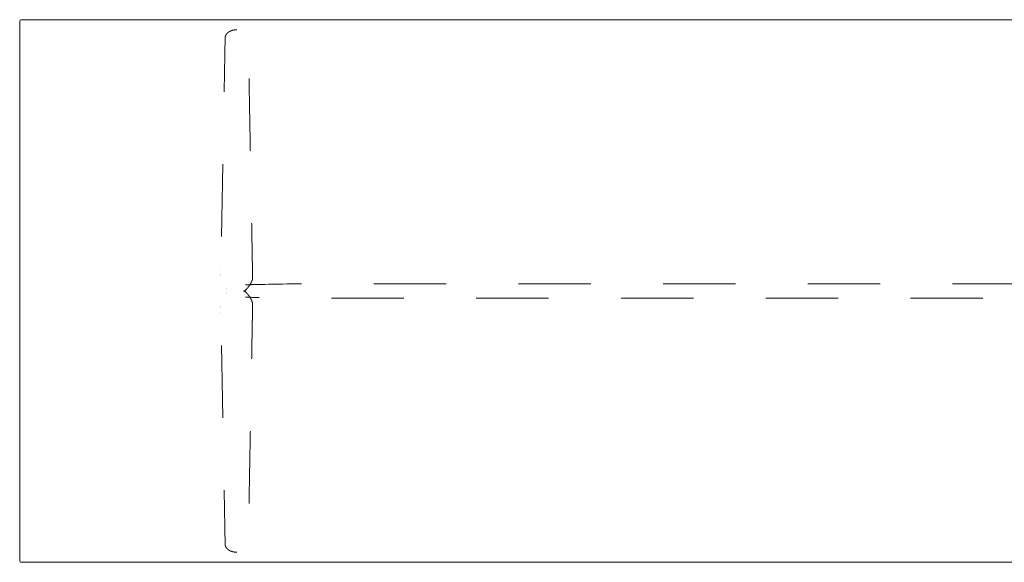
# Model space of a CAD drawing. Header units: metres. Extents: x -2 to 4.3, y -5.49 to 0.4.
# Tile 22 of 57: x -2 to -0.64, y -1.62 to -0.88. Entities that reach past the tile are written whole.
import ezdxf

# ---------------------------------------------------------------- set-up
doc = ezdxf.new("R2010")
doc.units = ezdxf.units.M
doc.header["$MEASUREMENT"] = 0
doc.linetypes.add('Dash Style-1', pattern=[0.10582, 0.0529, -0.05292])
doc.layers.add('72_VITRA_HRESID_D2_TB_FOOT_UNDER', color=8, linetype='Dash Style-1', lineweight=5)
doc.layers.add('72_VITRA_HRESID_D2_TB_TABLE_TOP', color=7, linetype='Continuous', lineweight=5)
doc.layers.add('72_VITRA_INSERT', color=7, linetype='Continuous')

# ---------------------------------------------------------------- blocks, each defined once
blk = doc.blocks.new('72_VITRA_HRESID_D2_BELLEVILLE_TABLE_BISTRO_3000_X_750_FOOT_UNDER')
at = {"layer": '72_VITRA_HRESID_D2_TB_FOOT_UNDER'}
for points, weights, knots in [([(-1.2, 0.361), (-1.1996, 0.361), (-1.1992, 0.361), (-1.1987, 0.361), (-1.1984, 0.3609), (-1.1981, 0.3609), (-1.1978, 0.3609), (-1.1975, 0.3609), (-1.1972, 0.3608), (-1.1969, 0.3608), (-1.1967, 0.3608), (-1.1964, 0.3607), (-1.1962, 0.3607), (-1.196, 0.3606), (-1.1956, 0.3606), (-1.1953, 0.3605), (-1.195, 0.3604), (-1.1946, 0.3604), (-1.1944, 0.3603), (-1.1942, 0.3603), (-1.1939, 0.3602), (-1.1937, 0.3601), (-1.1934, 0.36), (-1.1932, 0.3599), (-1.193, 0.3599), (-1.1928, 0.3598), (-1.1926, 0.3597), (-1.1924, 0.3597), (-1.1922, 0.3596), (-1.192, 0.3595), (-1.1918, 0.3594), (-1.1916, 0.3594), (-1.1913, 0.3592), (-1.1911, 0.3591), (-1.1908, 0.359), (-1.1905, 0.3589), (-1.1904, 0.3588), (-1.1902, 0.3587), (-1.19, 0.3586), (-1.1898, 0.3585), (-1.1897, 0.3584), (-1.1895, 0.3583), (-1.1893, 0.3582), (-1.1891, 0.3581), (-1.189, 0.358), (-1.1888, 0.3578), (-1.1886, 0.3577), (-1.1885, 0.3576), (-1.1883, 0.3575), (-1.1882, 0.3574), (-1.188, 0.3573), (-1.1878, 0.3571), (-1.1876, 0.357), (-1.1875, 0.3568), (-1.1873, 0.3567), (-1.1871, 0.3565), (-1.187, 0.3564), (-1.1868, 0.3562), (-1.1867, 0.3561), (-1.1865, 0.3559), (-1.1864, 0.3558), (-1.1862, 0.3556), (-1.1861, 0.3555), (-1.186, 0.3553), (-1.1859, 0.3552), (-1.1858, 0.3551), (-1.1857, 0.355), (-1.1857, 0.3549), (-1.1856, 0.3547), (-1.1855, 0.3546), (-1.1853, 0.3544), (-1.1852, 0.3542), (-1.1851, 0.354), (-1.185, 0.3539), (-1.185, 0.3537), (-1.1849, 0.3536), (-1.1848, 0.3534), (-1.1847, 0.3533), (-1.1847, 0.3531), (-1.1846, 0.353), (-1.1846, 0.3529), (-1.1845, 0.3528), (-1.1844, 0.3526), (-1.1844, 0.3524), (-1.1843, 0.3522), (-1.1843, 0.352), (-1.1842, 0.3518), (-1.1842, 0.3516), (-1.1841, 0.3514), (-1.1841, 0.3512), (-1.1841, 0.351), (-1.184, 0.3508), (-1.184, 0.3506), (-1.184, 0.3505), (-1.184, 0.3503), (-1.184, 0.3502), (-1.184, 0.35), (-1.1815, 0.2128), (-1.179, 0.0755), (-1.1787, 0.0555), (-1.1783, 0.0356), (-1.1783, 0.0349), (-1.1783, 0.0342), (-1.1783, 0.0334), (-1.1783, 0.0327), (-1.1783, 0.032), (-1.1782, 0.0314), (-1.1782, 0.0307), (-1.1782, 0.03), (-1.1782, 0.0294), (-1.1782, 0.0288), (-1.1782, 0.0281), (-1.1782, 0.0275), (-1.1782, 0.0269), (-1.1782, 0.0264), (-1.1782, 0.0258), (-1.1782, 0.0252), (-1.1782, 0.0252), (-1.1782, 0.0251), (-1.1781, 0.0217), (-1.178, 0.0183), (-1.178, 0.0183), (-1.178, 0.0183), (-1.178, 0.0172), (-1.1782, 0.0162), (-1.1782, 0.0162), (-1.1782, 0.0162), (-1.1782, 0.0162), (-1.1782, 0.0162), (-1.1783, 0.0157), (-1.1785, 0.0153), (-1.1785, 0.0153), (-1.1785, 0.0153), (-1.1786, 0.015), (-1.1788, 0.0147), (-1.1789, 0.0143), (-1.1791, 0.0139), (-1.1793, 0.0134), (-1.1795, 0.0129), (-1.1798, 0.0123), (-1.1801, 0.0118), (-1.1804, 0.0112), (-1.1807, 0.0106), (-1.181, 0.01), (-1.1813, 0.0095), (-1.1816, 0.0089), (-1.182, 0.0084), (-1.1823, 0.0078), (-1.1827, 0.0073), (-1.1831, 0.0068), (-1.1834, 0.0062), (-1.1838, 0.0057), (-1.1842, 0.0052), (-1.1846, 0.0047), (-1.185, 0.0042), (-1.1855, 0.0037), (-1.1858, 0.0033), (-1.1861, 0.0029), (-1.1863, 0.0027), (-1.1865, 0.0025), (-1.1868, 0.0021), (-1.1871, 0.0018), (-1.1876, 0.0014), (-1.188, 0.001), (-1.1884, 0.0005), (-1.1885, 0.0005), (-1.1885, 0.0005), (-1.1887, 0.0003), (-1.1889, 0.0002), (-1.189, 0.0002), (-1.1891, 0.0001), (-1.1893, 0), (-1.1896, 0), (-1.1897, 0), (-1.1898, 0), (-1.1898, 0), (-1.1898, 0), (-1.2, 0), (-1.2102, 0), (-1.2102, 0), (-1.2102, 0), (-1.2103, 0), (-1.2104, 0), (-1.2107, 0), (-1.2109, 0.0001), (-1.211, 0.0002), (-1.2111, 0.0002), (-1.2113, 0.0003), (-1.2115, 0.0005), (-1.2115, 0.0005), (-1.2115, 0.0005), (-1.212, 0.001), (-1.2124, 0.0014), (-1.2128, 0.0018), (-1.2132, 0.0021), (-1.2135, 0.0025), (-1.2137, 0.0027), (-1.2139, 0.0029), (-1.2142, 0.0033), (-1.2145, 0.0037), (-1.215, 0.0042), (-1.2154, 0.0047), (-1.2158, 0.0052), (-1.2162, 0.0057), (-1.2166, 0.0062), (-1.2169, 0.0068), (-1.2173, 0.0073), (-1.2177, 0.0078), (-1.218, 0.0084), (-1.2184, 0.0089), (-1.2187, 0.0095), (-1.219, 0.01), (-1.2193, 0.0106), (-1.2196, 0.0112), (-1.2199, 0.0118), (-1.2202, 0.0123), (-1.2205, 0.0129), (-1.2207, 0.0134), (-1.2209, 0.0139), (-1.2211, 0.0143), (-1.2212, 0.0147), (-1.2214, 0.015), (-1.2215, 0.0153), (-1.2215, 0.0153), (-1.2215, 0.0153), (-1.2216, 0.0157), (-1.2218, 0.0162), (-1.2218, 0.0162), (-1.2218, 0.0162), (-1.2218, 0.0162), (-1.2218, 0.0162), (-1.222, 0.0172), (-1.222, 0.0183), (-1.222, 0.0183), (-1.222, 0.0183), (-1.2219, 0.0217), (-1.2218, 0.0251), (-1.2218, 0.0252), (-1.2218, 0.0252), (-1.2218, 0.0258), (-1.2218, 0.0264), (-1.2218, 0.0269), (-1.2218, 0.0275), (-1.2218, 0.0281), (-1.2218, 0.0288), (-1.2218, 0.0294), (-1.2218, 0.03), (-1.2218, 0.0307), (-1.2217, 0.0314), (-1.2217, 0.032), (-1.2217, 0.0327), (-1.2217, 0.0334), (-1.2217, 0.0342), (-1.2217, 0.0349), (-1.2217, 0.0356), (-1.2213, 0.0555), (-1.221, 0.0755), (-1.2185, 0.2128), (-1.216, 0.35), (-1.216, 0.3502), (-1.216, 0.3503), (-1.216, 0.3505), (-1.216, 0.3506), (-1.216, 0.3508), (-1.2159, 0.351), (-1.2159, 0.3512), (-1.2159, 0.3514), (-1.2158, 0.3516), (-1.2158, 0.3518), (-1.2157, 0.352), (-1.2157, 0.3522), (-1.2156, 0.3524), (-1.2155, 0.3526), (-1.2155, 0.3528), (-1.2154, 0.3529), (-1.2154, 0.353), (-1.2153, 0.3531), (-1.2153, 0.3533), (-1.2152, 0.3534), (-1.2151, 0.3536), (-1.215, 0.3537), (-1.215, 0.3539), (-1.2149, 0.354), (-1.2148, 0.3542), (-1.2147, 0.3544), (-1.2145, 0.3546), (-1.2144, 0.3547), (-1.2143, 0.3549), (-1.2143, 0.355), (-1.2142, 0.3551), (-1.2141, 0.3552), (-1.214, 0.3553), (-1.2139, 0.3555), (-1.2138, 0.3556), (-1.2136, 0.3558), (-1.2135, 0.3559), (-1.2133, 0.3561), (-1.2132, 0.3562), (-1.213, 0.3564), (-1.2129, 0.3565), (-1.2127, 0.3567), (-1.2125, 0.3568), (-1.2124, 0.357), (-1.2122, 0.3571), (-1.212, 0.3573), (-1.2118, 0.3574), (-1.2117, 0.3575), (-1.2115, 0.3576), (-1.2114, 0.3577), (-1.2112, 0.3578), (-1.211, 0.358), (-1.2109, 0.3581), (-1.2107, 0.3582), (-1.2105, 0.3583), (-1.2103, 0.3584), (-1.2102, 0.3585), (-1.21, 0.3586), (-1.2098, 0.3587), (-1.2096, 0.3588), (-1.2095, 0.3589), (-1.2092, 0.359), (-1.2089, 0.3591), (-1.2087, 0.3592), (-1.2084, 0.3594), (-1.2082, 0.3594), (-1.208, 0.3595), (-1.2078, 0.3596), (-1.2076, 0.3597), (-1.2074, 0.3597), (-1.2072, 0.3598), (-1.207, 0.3599), (-1.2068, 0.3599), (-1.2066, 0.36), (-1.2063, 0.3601), (-1.206, 0.3602), (-1.2058, 0.3603), (-1.2056, 0.3603), (-1.2054, 0.3604), (-1.205, 0.3604), (-1.2047, 0.3605), (-1.2044, 0.3606), (-1.204, 0.3606), (-1.2038, 0.3607), (-1.2035, 0.3607), (-1.2033, 0.3608), (-1.2031, 0.3608), (-1.2028, 0.3608), (-1.2025, 0.3609), (-1.2022, 0.3609), (-1.2019, 0.3609), (-1.2016, 0.3609), (-1.2012, 0.361), (-1.2008, 0.361), (-1.2004, 0.361), (-1.2, 0.361)], [1, 1, 1, 1, 1, 1, 1, 1, 1, 1, 1, 1, 1, 1, 1, 1, 1, 1, 1, 1, 1, 1, 1, 1, 1, 1, 1, 1, 1, 1, 1, 1, 1, 1, 1, 1, 1, 1, 1, 1, 1, 1, 1, 1, 1, 1, 1, 1, 1, 1, 1, 1, 1, 1, 1, 1, 1, 1, 1, 1, 1, 1, 1, 1, 1, 1, 1, 1, 1, 1, 1, 1, 1, 1, 1, 1, 1, 1, 1, 1, 1, 1, 1, 1, 1, 1, 1, 1, 1, 1, 1, 1, 1, 1, 1, 1, 1, 1, 1, 1, 1, 1, 1, 1, 1, 1, 1, 1, 1, 1, 1, 1, 1, 1, 1, 1, 1, 1, 1, 1, 1, 1, 1, 0.990949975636, 1, 1, 1, 1, 1, 0.99803479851, 1, 1, 1, 1, 1, 1, 1, 1, 1, 1, 1, 1, 1, 1, 1, 1, 1, 1, 1, 1, 1, 1, 1, 1, 1, 1, 1, 1, 1, 1, 1, 1, 1, 1, 1, 1, 1, 0.990926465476, 1, 1, 1, 0.97345508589, 1, 1, 1, 0.999980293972, 1, 1, 1, 0.999980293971, 1, 1, 1, 0.97345508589, 1, 1, 1, 0.990926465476, 1, 1, 1, 1, 1, 1, 1, 1, 1, 1, 1, 1, 1, 1, 1, 1, 1, 1, 1, 1, 1, 1, 1, 1, 1, 1, 1, 1, 1, 1, 1, 1, 1, 1, 1, 1, 1, 0.998034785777, 1, 1, 1, 1, 1, 0.990949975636, 1, 1, 1, 1, 1, 1, 1, 1, 1, 1, 1, 1, 1, 1, 1, 1, 1, 1, 1, 1, 1, 1, 1, 1, 1, 1, 1, 1, 1, 1, 1, 1, 1, 1, 1, 1, 1, 1, 1, 1, 1, 1, 1, 1, 1, 1, 1, 1, 1, 1, 1, 1, 1, 1, 1, 1, 1, 1, 1, 1, 1, 1, 1, 1, 1, 1, 1, 1, 1, 1, 1, 1, 1, 1, 1, 1, 1, 1, 1, 1, 1, 1, 1, 1, 1, 1, 1, 1, 1, 1, 1, 1, 1, 1, 1, 1, 1, 1, 1, 1, 1, 1, 1, 1, 1, 1, 1, 1, 1, 1, 1, 1, 1, 1, 1, 1, 1, 1, 1, 1, 1, 1, 1], [0, 0, 0, 0.000508, 0.000508, 0.001016, 0.001016, 0.001524, 0.001524, 0.002032, 0.002032, 0.00254, 0.00254, 0.003048, 0.003048, 0.003556, 0.003556, 0.004064, 0.004064, 0.004572, 0.004572, 0.00508, 0.00508, 0.005588, 0.005588, 0.006096, 0.006096, 0.006604, 0.006604, 0.007112, 0.007112, 0.007619, 0.007619, 0.008127, 0.008127, 0.008635, 0.008635, 0.009143, 0.009143, 0.009651, 0.009651, 0.010159, 0.010159, 0.010667, 0.010667, 0.011175, 0.011175, 0.011683, 0.011683, 0.012191, 0.012191, 0.012699, 0.012699, 0.013207, 0.013207, 0.013715, 0.013715, 0.014223, 0.014223, 0.014731, 0.014731, 0.015239, 0.015239, 0.015747, 0.015747, 0.016255, 0.016255, 0.016763, 0.016763, 0.017271, 0.017271, 0.017779, 0.017779, 0.018287, 0.018287, 0.018795, 0.018795, 0.019303, 0.019303, 0.019811, 0.019811, 0.020319, 0.020319, 0.020827, 0.020827, 0.021335, 0.021335, 0.021843, 0.021843, 0.02235, 0.02235, 0.022858, 0.022858, 0.023366, 0.023366, 0.023874, 0.023874, 0.024382, 0.024382, 0.386828, 0.386828, 0.439542, 0.439542, 0.441431, 0.441431, 0.44332, 0.44332, 0.445209, 0.445209, 0.447097, 0.447097, 0.448986, 0.448986, 0.450875, 0.450875, 0.452764, 0.452764, 0.454653, 0.454653, 0.454851, 0.454851, 0.466508, 0.466508, 0.466552, 0.466552, 0.470162, 0.470162, 0.470166, 0.470166, 0.470188, 0.470188, 0.471868, 0.471868, 0.471872, 0.471872, 0.472972, 0.472972, 0.474072, 0.474072, 0.475172, 0.475172, 0.476272, 0.476272, 0.477372, 0.477372, 0.478472, 0.478472, 0.479572, 0.479572, 0.480672, 0.480672, 0.481772, 0.481772, 0.482872, 0.482872, 0.483972, 0.483972, 0.485072, 0.485072, 0.486172, 0.486172, 0.487272, 0.487272, 0.488372, 0.488372, 0.489472, 0.489472, 0.489488, 0.489488, 0.489971, 0.489971, 0.49018, 0.49018, 0.490605, 0.490605, 0.490815, 0.490815, 0.490831, 0.490831, 0.509169, 0.509169, 0.509185, 0.509185, 0.509395, 0.509395, 0.50982, 0.50982, 0.510029, 0.510029, 0.510512, 0.510512, 0.510528, 0.510528, 0.511628, 0.511628, 0.512728, 0.512728, 0.513828, 0.513828, 0.514928, 0.514928, 0.516028, 0.516028, 0.517128, 0.517128, 0.518228, 0.518228, 0.519328, 0.519328, 0.520428, 0.520428, 0.521528, 0.521528, 0.522628, 0.522628, 0.523728, 0.523728, 0.524828, 0.524828, 0.525928, 0.525928, 0.527028, 0.527028, 0.528128, 0.528128, 0.528132, 0.528132, 0.529812, 0.529812, 0.529834, 0.529834, 0.529838, 0.529838, 0.533448, 0.533448, 0.533492, 0.533492, 0.545149, 0.545149, 0.545347, 0.545347, 0.547236, 0.547236, 0.549125, 0.549125, 0.551014, 0.551014, 0.552903, 0.552903, 0.554791, 0.554791, 0.55668, 0.55668, 0.558569, 0.558569, 0.560458, 0.560458, 0.613172, 0.613172, 0.975618, 0.975618, 0.976126, 0.976126, 0.976634, 0.976634, 0.977142, 0.977142, 0.97765, 0.97765, 0.978157, 0.978157, 0.978665, 0.978665, 0.979173, 0.979173, 0.979681, 0.979681, 0.980189, 0.980189, 0.980697, 0.980697, 0.981205, 0.981205, 0.981713, 0.981713, 0.982221, 0.982221, 0.982729, 0.982729, 0.983237, 0.983237, 0.983745, 0.983745, 0.984253, 0.984253, 0.984761, 0.984761, 0.985269, 0.985269, 0.985777, 0.985777, 0.986285, 0.986285, 0.986793, 0.986793, 0.987301, 0.987301, 0.987809, 0.987809, 0.988317, 0.988317, 0.988825, 0.988825, 0.989333, 0.989333, 0.989841, 0.989841, 0.990349, 0.990349, 0.990857, 0.990857, 0.991365, 0.991365, 0.991873, 0.991873, 0.992381, 0.992381, 0.992888, 0.992888, 0.993396, 0.993396, 0.993904, 0.993904, 0.994412, 0.994412, 0.99492, 0.99492, 0.995428, 0.995428, 0.995936, 0.995936, 0.996444, 0.996444, 0.996952, 0.996952, 0.99746, 0.99746, 0.997968, 0.997968, 0.998476, 0.998476, 0.998984, 0.998984, 0.999492, 0.999492, 1, 1, 1]), ([(-1.2, -0.361), (-1.1996, -0.361), (-1.1992, -0.361), (-1.1987, -0.361), (-1.1984, -0.3609), (-1.1981, -0.3609), (-1.1978, -0.3609), (-1.1975, -0.3609), (-1.1972, -0.3608), (-1.1969, -0.3608), (-1.1967, -0.3608), (-1.1964, -0.3607), (-1.1962, -0.3607), (-1.196, -0.3606), (-1.1956, -0.3606), (-1.1953, -0.3605), (-1.195, -0.3604), (-1.1946, -0.3604), (-1.1944, -0.3603), (-1.1942, -0.3603), (-1.1939, -0.3602), (-1.1937, -0.3601), (-1.1934, -0.36), (-1.1932, -0.3599), (-1.193, -0.3599), (-1.1928, -0.3598), (-1.1926, -0.3597), (-1.1924, -0.3597), (-1.1922, -0.3596), (-1.192, -0.3595), (-1.1918, -0.3594), (-1.1916, -0.3594), (-1.1913, -0.3592), (-1.1911, -0.3591), (-1.1908, -0.359), (-1.1905, -0.3589), (-1.1904, -0.3588), (-1.1902, -0.3587), (-1.19, -0.3586), (-1.1898, -0.3585), (-1.1897, -0.3584), (-1.1895, -0.3583), (-1.1893, -0.3582), (-1.1891, -0.3581), (-1.189, -0.358), (-1.1888, -0.3578), (-1.1886, -0.3577), (-1.1885, -0.3576), (-1.1883, -0.3575), (-1.1882, -0.3574), (-1.188, -0.3573), (-1.1878, -0.3571), (-1.1876, -0.357), (-1.1875, -0.3568), (-1.1873, -0.3567), (-1.1871, -0.3565), (-1.187, -0.3564), (-1.1868, -0.3562), (-1.1867, -0.3561), (-1.1865, -0.3559), (-1.1864, -0.3558), (-1.1862, -0.3556), (-1.1861, -0.3555), (-1.186, -0.3553), (-1.1859, -0.3552), (-1.1858, -0.3551), (-1.1857, -0.355), (-1.1857, -0.3549), (-1.1856, -0.3547), (-1.1855, -0.3546), (-1.1853, -0.3544), (-1.1852, -0.3542), (-1.1851, -0.354), (-1.185, -0.3539), (-1.185, -0.3537), (-1.1849, -0.3536), (-1.1848, -0.3534), (-1.1847, -0.3533), (-1.1847, -0.3531), (-1.1846, -0.353), (-1.1846, -0.3529), (-1.1845, -0.3528), (-1.1844, -0.3526), (-1.1844, -0.3524), (-1.1843, -0.3522), (-1.1843, -0.352), (-1.1842, -0.3518), (-1.1842, -0.3516), (-1.1841, -0.3514), (-1.1841, -0.3512), (-1.1841, -0.351), (-1.184, -0.3508), (-1.184, -0.3506), (-1.184, -0.3505), (-1.184, -0.3503), (-1.184, -0.3502), (-1.184, -0.35), (-1.1815, -0.2128), (-1.179, -0.0755), (-1.1787, -0.0555), (-1.1783, -0.0356), (-1.1783, -0.0349), (-1.1783, -0.0342), (-1.1783, -0.0334), (-1.1783, -0.0327), (-1.1783, -0.032), (-1.1782, -0.0314), (-1.1782, -0.0307), (-1.1782, -0.03), (-1.1782, -0.0294), (-1.1782, -0.0288), (-1.1782, -0.0281), (-1.1782, -0.0275), (-1.1782, -0.0269), (-1.1782, -0.0264), (-1.1782, -0.0258), (-1.1782, -0.0252), (-1.1782, -0.0252), (-1.1782, -0.0251), (-1.1781, -0.0217), (-1.178, -0.0183), (-1.178, -0.0183), (-1.178, -0.0183), (-1.178, -0.0172), (-1.1782, -0.0162), (-1.1782, -0.0162), (-1.1782, -0.0162), (-1.1782, -0.0162), (-1.1782, -0.0162), (-1.1783, -0.0157), (-1.1785, -0.0153), (-1.1785, -0.0153), (-1.1785, -0.0153), (-1.1786, -0.015), (-1.1788, -0.0147), (-1.1789, -0.0143), (-1.1791, -0.0139), (-1.1793, -0.0134), (-1.1795, -0.0129), (-1.1798, -0.0123), (-1.1801, -0.0118), (-1.1804, -0.0112), (-1.1807, -0.0106), (-1.181, -0.01), (-1.1813, -0.0095), (-1.1816, -0.0089), (-1.182, -0.0084), (-1.1823, -0.0078), (-1.1827, -0.0073), (-1.1831, -0.0068), (-1.1834, -0.0062), (-1.1838, -0.0057), (-1.1842, -0.0052), (-1.1846, -0.0047), (-1.185, -0.0042), (-1.1855, -0.0037), (-1.1858, -0.0033), (-1.1861, -0.0029), (-1.1863, -0.0027), (-1.1865, -0.0025), (-1.1868, -0.0021), (-1.1871, -0.0018), (-1.1876, -0.0014), (-1.188, -0.001), (-1.1884, -0.0005), (-1.1885, -0.0005), (-1.1885, -0.0005), (-1.1887, -0.0003), (-1.1889, -0.0002), (-1.189, -0.0002), (-1.1891, -0.0001), (-1.1893, 0), (-1.1896, 0), (-1.1897, 0), (-1.1898, 0), (-1.1898, 0), (-1.1898, 0), (-1.2, 0), (-1.2102, 0), (-1.2102, 0), (-1.2102, 0), (-1.2103, 0), (-1.2104, 0), (-1.2107, 0), (-1.2109, -0.0001), (-1.211, -0.0002), (-1.2111, -0.0002), (-1.2113, -0.0003), (-1.2115, -0.0005), (-1.2115, -0.0005), (-1.2115, -0.0005), (-1.212, -0.001), (-1.2124, -0.0014), (-1.2128, -0.0018), (-1.2132, -0.0021), (-1.2135, -0.0025), (-1.2137, -0.0027), (-1.2139, -0.0029), (-1.2142, -0.0033), (-1.2145, -0.0037), (-1.215, -0.0042), (-1.2154, -0.0047), (-1.2158, -0.0052), (-1.2162, -0.0057), (-1.2166, -0.0062), (-1.2169, -0.0068), (-1.2173, -0.0073), (-1.2177, -0.0078), (-1.218, -0.0084), (-1.2184, -0.0089), (-1.2187, -0.0095), (-1.219, -0.01), (-1.2193, -0.0106), (-1.2196, -0.0112), (-1.2199, -0.0118), (-1.2202, -0.0123), (-1.2205, -0.0129), (-1.2207, -0.0134), (-1.2209, -0.0139), (-1.2211, -0.0143), (-1.2212, -0.0147), (-1.2214, -0.015), (-1.2215, -0.0153), (-1.2215, -0.0153), (-1.2215, -0.0153), (-1.2216, -0.0157), (-1.2218, -0.0162), (-1.2218, -0.0162), (-1.2218, -0.0162), (-1.2218, -0.0162), (-1.2218, -0.0162), (-1.222, -0.0172), (-1.222, -0.0183), (-1.222, -0.0183), (-1.222, -0.0183), (-1.2219, -0.0217), (-1.2218, -0.0251), (-1.2218, -0.0252), (-1.2218, -0.0252), (-1.2218, -0.0258), (-1.2218, -0.0264), (-1.2218, -0.0269), (-1.2218, -0.0275), (-1.2218, -0.0281), (-1.2218, -0.0288), (-1.2218, -0.0294), (-1.2218, -0.03), (-1.2218, -0.0307), (-1.2217, -0.0314), (-1.2217, -0.032), (-1.2217, -0.0327), (-1.2217, -0.0334), (-1.2217, -0.0342), (-1.2217, -0.0349), (-1.2217, -0.0356), (-1.2213, -0.0555), (-1.221, -0.0755), (-1.2185, -0.2128), (-1.216, -0.35), (-1.216, -0.3502), (-1.216, -0.3503), (-1.216, -0.3505), (-1.216, -0.3506), (-1.216, -0.3508), (-1.2159, -0.351), (-1.2159, -0.3512), (-1.2159, -0.3514), (-1.2158, -0.3516), (-1.2158, -0.3518), (-1.2157, -0.352), (-1.2157, -0.3522), (-1.2156, -0.3524), (-1.2155, -0.3526), (-1.2155, -0.3528), (-1.2154, -0.3529), (-1.2154, -0.353), (-1.2153, -0.3531), (-1.2153, -0.3533), (-1.2152, -0.3534), (-1.2151, -0.3536), (-1.215, -0.3537), (-1.215, -0.3539), (-1.2149, -0.354), (-1.2148, -0.3542), (-1.2147, -0.3544), (-1.2145, -0.3546), (-1.2144, -0.3547), (-1.2143, -0.3549), (-1.2143, -0.355), (-1.2142, -0.3551), (-1.2141, -0.3552), (-1.214, -0.3553), (-1.2139, -0.3555), (-1.2138, -0.3556), (-1.2136, -0.3558), (-1.2135, -0.3559), (-1.2133, -0.3561), (-1.2132, -0.3562), (-1.213, -0.3564), (-1.2129, -0.3565), (-1.2127, -0.3567), (-1.2125, -0.3568), (-1.2124, -0.357), (-1.2122, -0.3571), (-1.212, -0.3573), (-1.2118, -0.3574), (-1.2117, -0.3575), (-1.2115, -0.3576), (-1.2114, -0.3577), (-1.2112, -0.3578), (-1.211, -0.358), (-1.2109, -0.3581), (-1.2107, -0.3582), (-1.2105, -0.3583), (-1.2103, -0.3584), (-1.2102, -0.3585), (-1.21, -0.3586), (-1.2098, -0.3587), (-1.2096, -0.3588), (-1.2095, -0.3589), (-1.2092, -0.359), (-1.2089, -0.3591), (-1.2087, -0.3592), (-1.2084, -0.3594), (-1.2082, -0.3594), (-1.208, -0.3595), (-1.2078, -0.3596), (-1.2076, -0.3597), (-1.2074, -0.3597), (-1.2072, -0.3598), (-1.207, -0.3599), (-1.2068, -0.3599), (-1.2066, -0.36), (-1.2063, -0.3601), (-1.206, -0.3602), (-1.2058, -0.3603), (-1.2056, -0.3603), (-1.2054, -0.3604), (-1.205, -0.3604), (-1.2047, -0.3605), (-1.2044, -0.3606), (-1.204, -0.3606), (-1.2038, -0.3607), (-1.2035, -0.3607), (-1.2033, -0.3608), (-1.2031, -0.3608), (-1.2028, -0.3608), (-1.2025, -0.3609), (-1.2022, -0.3609), (-1.2019, -0.3609), (-1.2016, -0.3609), (-1.2012, -0.361), (-1.2008, -0.361), (-1.2004, -0.361), (-1.2, -0.361)], [1, 1, 1, 1, 1, 1, 1, 1, 1, 1, 1, 1, 1, 1, 1, 1, 1, 1, 1, 1, 1, 1, 1, 1, 1, 1, 1, 1, 1, 1, 1, 1, 1, 1, 1, 1, 1, 1, 1, 1, 1, 1, 1, 1, 1, 1, 1, 1, 1, 1, 1, 1, 1, 1, 1, 1, 1, 1, 1, 1, 1, 1, 1, 1, 1, 1, 1, 1, 1, 1, 1, 1, 1, 1, 1, 1, 1, 1, 1, 1, 1, 1, 1, 1, 1, 1, 1, 1, 1, 1, 1, 1, 1, 1, 1, 1, 1, 1, 1, 1, 1, 1, 1, 1, 1, 1, 1, 1, 1, 1, 1, 1, 1, 1, 1, 1, 1, 1, 1, 1, 1, 1, 1, 0.990949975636, 1, 1, 1, 1, 1, 0.99803479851, 1, 1, 1, 1, 1, 1, 1, 1, 1, 1, 1, 1, 1, 1, 1, 1, 1, 1, 1, 1, 1, 1, 1, 1, 1, 1, 1, 1, 1, 1, 1, 1, 1, 1, 1, 1, 1, 0.990926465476, 1, 1, 1, 0.97345508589, 1, 1, 1, 0.999980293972, 1, 1, 1, 0.999980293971, 1, 1, 1, 0.97345508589, 1, 1, 1, 0.990926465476, 1, 1, 1, 1, 1, 1, 1, 1, 1, 1, 1, 1, 1, 1, 1, 1, 1, 1, 1, 1, 1, 1, 1, 1, 1, 1, 1, 1, 1, 1, 1, 1, 1, 1, 1, 1, 1, 0.998034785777, 1, 1, 1, 1, 1, 0.990949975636, 1, 1, 1, 1, 1, 1, 1, 1, 1, 1, 1, 1, 1, 1, 1, 1, 1, 1, 1, 1, 1, 1, 1, 1, 1, 1, 1, 1, 1, 1, 1, 1, 1, 1, 1, 1, 1, 1, 1, 1, 1, 1, 1, 1, 1, 1, 1, 1, 1, 1, 1, 1, 1, 1, 1, 1, 1, 1, 1, 1, 1, 1, 1, 1, 1, 1, 1, 1, 1, 1, 1, 1, 1, 1, 1, 1, 1, 1, 1, 1, 1, 1, 1, 1, 1, 1, 1, 1, 1, 1, 1, 1, 1, 1, 1, 1, 1, 1, 1, 1, 1, 1, 1, 1, 1, 1, 1, 1, 1, 1, 1, 1, 1, 1, 1, 1, 1, 1, 1, 1, 1, 1, 1], [0, 0, 0, 0.000508, 0.000508, 0.001016, 0.001016, 0.001524, 0.001524, 0.002032, 0.002032, 0.00254, 0.00254, 0.003048, 0.003048, 0.003556, 0.003556, 0.004064, 0.004064, 0.004572, 0.004572, 0.00508, 0.00508, 0.005588, 0.005588, 0.006096, 0.006096, 0.006604, 0.006604, 0.007112, 0.007112, 0.007619, 0.007619, 0.008127, 0.008127, 0.008635, 0.008635, 0.009143, 0.009143, 0.009651, 0.009651, 0.010159, 0.010159, 0.010667, 0.010667, 0.011175, 0.011175, 0.011683, 0.011683, 0.012191, 0.012191, 0.012699, 0.012699, 0.013207, 0.013207, 0.013715, 0.013715, 0.014223, 0.014223, 0.014731, 0.014731, 0.015239, 0.015239, 0.015747, 0.015747, 0.016255, 0.016255, 0.016763, 0.016763, 0.017271, 0.017271, 0.017779, 0.017779, 0.018287, 0.018287, 0.018795, 0.018795, 0.019303, 0.019303, 0.019811, 0.019811, 0.020319, 0.020319, 0.020827, 0.020827, 0.021335, 0.021335, 0.021843, 0.021843, 0.02235, 0.02235, 0.022858, 0.022858, 0.023366, 0.023366, 0.023874, 0.023874, 0.024382, 0.024382, 0.386828, 0.386828, 0.439542, 0.439542, 0.441431, 0.441431, 0.44332, 0.44332, 0.445209, 0.445209, 0.447097, 0.447097, 0.448986, 0.448986, 0.450875, 0.450875, 0.452764, 0.452764, 0.454653, 0.454653, 0.454851, 0.454851, 0.466508, 0.466508, 0.466552, 0.466552, 0.470162, 0.470162, 0.470166, 0.470166, 0.470188, 0.470188, 0.471868, 0.471868, 0.471872, 0.471872, 0.472972, 0.472972, 0.474072, 0.474072, 0.475172, 0.475172, 0.476272, 0.476272, 0.477372, 0.477372, 0.478472, 0.478472, 0.479572, 0.479572, 0.480672, 0.480672, 0.481772, 0.481772, 0.482872, 0.482872, 0.483972, 0.483972, 0.485072, 0.485072, 0.486172, 0.486172, 0.487272, 0.487272, 0.488372, 0.488372, 0.489472, 0.489472, 0.489488, 0.489488, 0.489971, 0.489971, 0.49018, 0.49018, 0.490605, 0.490605, 0.490815, 0.490815, 0.490831, 0.490831, 0.509169, 0.509169, 0.509185, 0.509185, 0.509395, 0.509395, 0.50982, 0.50982, 0.510029, 0.510029, 0.510512, 0.510512, 0.510528, 0.510528, 0.511628, 0.511628, 0.512728, 0.512728, 0.513828, 0.513828, 0.514928, 0.514928, 0.516028, 0.516028, 0.517128, 0.517128, 0.518228, 0.518228, 0.519328, 0.519328, 0.520428, 0.520428, 0.521528, 0.521528, 0.522628, 0.522628, 0.523728, 0.523728, 0.524828, 0.524828, 0.525928, 0.525928, 0.527028, 0.527028, 0.528128, 0.528128, 0.528132, 0.528132, 0.529812, 0.529812, 0.529834, 0.529834, 0.529838, 0.529838, 0.533448, 0.533448, 0.533492, 0.533492, 0.545149, 0.545149, 0.545347, 0.545347, 0.547236, 0.547236, 0.549125, 0.549125, 0.551014, 0.551014, 0.552903, 0.552903, 0.554791, 0.554791, 0.55668, 0.55668, 0.558569, 0.558569, 0.560458, 0.560458, 0.613172, 0.613172, 0.975618, 0.975618, 0.976126, 0.976126, 0.976634, 0.976634, 0.977142, 0.977142, 0.97765, 0.97765, 0.978157, 0.978157, 0.978665, 0.978665, 0.979173, 0.979173, 0.979681, 0.979681, 0.980189, 0.980189, 0.980697, 0.980697, 0.981205, 0.981205, 0.981713, 0.981713, 0.982221, 0.982221, 0.982729, 0.982729, 0.983237, 0.983237, 0.983745, 0.983745, 0.984253, 0.984253, 0.984761, 0.984761, 0.985269, 0.985269, 0.985777, 0.985777, 0.986285, 0.986285, 0.986793, 0.986793, 0.987301, 0.987301, 0.987809, 0.987809, 0.988317, 0.988317, 0.988825, 0.988825, 0.989333, 0.989333, 0.989841, 0.989841, 0.990349, 0.990349, 0.990857, 0.990857, 0.991365, 0.991365, 0.991873, 0.991873, 0.992381, 0.992381, 0.992888, 0.992888, 0.993396, 0.993396, 0.993904, 0.993904, 0.994412, 0.994412, 0.99492, 0.99492, 0.995428, 0.995428, 0.995936, 0.995936, 0.996444, 0.996444, 0.996952, 0.996952, 0.99746, 0.99746, 0.997968, 0.997968, 0.998476, 0.998476, 0.998984, 0.998984, 0.999492, 0.999492, 1, 1, 1]), ([(-1.1898, 0), (-1.1898, 0), (-1.1898, 0), (-1.1898, 0), (-1.1898, 0), (-1.1897, 0), (-1.1896, 0), (-1.1893, 0), (-1.1891, -0.0001), (-1.189, -0.0002), (-1.1889, -0.0002), (-1.1887, -0.0003), (-1.1885, -0.0005), (-1.1885, -0.0005), (-1.1884, -0.0005), (-1.188, -0.001), (-1.1876, -0.0014), (-1.1871, -0.0018), (-1.1868, -0.0021), (-1.1865, -0.0025), (-1.1863, -0.0027), (-1.1861, -0.0029), (-1.1858, -0.0033), (-1.1855, -0.0037), (-1.185, -0.0042), (-1.1846, -0.0047), (-1.1842, -0.0052), (-1.1838, -0.0057), (-1.1834, -0.0062), (-1.1831, -0.0068), (-1.1827, -0.0073), (-1.1823, -0.0078), (-1.182, -0.0084), (-1.1816, -0.0089), (-1.1813, -0.0095), (-1.1812, -0.0097), (-1.181, -0.01), (-0.6, -0.01), (-0.019, -0.01), (-0.0188, -0.0097), (-0.0187, -0.0095), (-0.0184, -0.0089), (-0.018, -0.0084), (-0.0177, -0.0078), (-0.0173, -0.0073), (-0.0169, -0.0068), (-0.0166, -0.0062), (-0.0162, -0.0057), (-0.0158, -0.0052), (-0.0154, -0.0047), (-0.015, -0.0042), (-0.0145, -0.0037), (-0.0142, -0.0033), (-0.0139, -0.0029), (-0.0137, -0.0027), (-0.0135, -0.0025), (-0.0132, -0.0021), (-0.0128, -0.0018), (-0.0124, -0.0014), (-0.012, -0.001), (-0.0115, -0.0005), (-0.0115, -0.0005), (-0.0115, -0.0005), (-0.0113, -0.0003), (-0.0111, -0.0002), (-0.011, -0.0002), (-0.0109, -0.0001), (-0.0107, 0), (-0.0104, 0), (-0.0103, 0), (-0.0102, 0), (-0.0102, 0), (-0.0102, 0), (-0.0102, 0), (-0.0102, 0), (-0.0103, 0), (-0.0104, 0), (-0.0107, 0), (-0.0109, 0.0001), (-0.011, 0.0002), (-0.0111, 0.0002), (-0.0113, 0.0003), (-0.0115, 0.0005), (-0.0115, 0.0005), (-0.0115, 0.0005), (-0.012, 0.001), (-0.0124, 0.0014), (-0.0128, 0.0018), (-0.0132, 0.0021), (-0.0135, 0.0025), (-0.0137, 0.0027), (-0.0139, 0.0029), (-0.0142, 0.0033), (-0.0145, 0.0037), (-0.015, 0.0042), (-0.0154, 0.0047), (-0.0158, 0.0052), (-0.0162, 0.0057), (-0.0166, 0.0062), (-0.0169, 0.0068), (-0.0173, 0.0073), (-0.0177, 0.0078), (-0.018, 0.0084), (-0.0184, 0.0089), (-0.0187, 0.0095), (-0.0188, 0.0097), (-0.019, 0.01), (-0.6, 0.01), (-1.181, 0.01), (-1.1812, 0.0097), (-1.1813, 0.0095), (-1.1816, 0.0089), (-1.182, 0.0084), (-1.1823, 0.0078), (-1.1827, 0.0073), (-1.1831, 0.0068), (-1.1834, 0.0062), (-1.1838, 0.0057), (-1.1842, 0.0052), (-1.1846, 0.0047), (-1.185, 0.0042), (-1.1855, 0.0037), (-1.1858, 0.0033), (-1.1861, 0.0029), (-1.1863, 0.0027), (-1.1865, 0.0025), (-1.1868, 0.0021), (-1.1871, 0.0018), (-1.1876, 0.0014), (-1.188, 0.001), (-1.1884, 0.0005), (-1.1885, 0.0005), (-1.1885, 0.0005), (-1.1887, 0.0003), (-1.1889, 0.0002), (-1.189, 0.0002), (-1.1891, 0.0001), (-1.1893, 0), (-1.1896, 0), (-1.1897, 0), (-1.1898, 0)], [1, 0.999980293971, 1, 0.999980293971, 1, 1, 1, 0.97345508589, 1, 1, 1, 0.990926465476, 1, 1, 1, 1, 1, 1, 1, 1, 1, 1, 1, 1, 1, 1, 1, 1, 1, 1, 1, 1, 1, 1, 1, 1, 1, 1, 1, 1, 1, 1, 1, 1, 1, 1, 1, 1, 1, 1, 1, 1, 1, 1, 1, 1, 1, 1, 1, 1, 1, 1, 1, 0.990926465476, 1, 1, 1, 0.97345508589, 1, 1, 1, 0.999980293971, 1, 0.999980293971, 1, 1, 1, 0.97345508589, 1, 1, 1, 0.990926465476, 1, 1, 1, 1, 1, 1, 1, 1, 1, 1, 1, 1, 1, 1, 1, 1, 1, 1, 1, 1, 1, 1, 1, 1, 1, 1, 1, 1, 1, 1, 1, 1, 1, 1, 1, 1, 1, 1, 1, 1, 1, 1, 1, 1, 1, 1, 1, 1, 1, 1, 1, 0.990926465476, 1, 1, 1, 0.97345508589, 1, 1, 1], [0, 0, 0, 0.000008, 0.000008, 0.000016, 0.000016, 0.00012, 0.00012, 0.00033, 0.00033, 0.000434, 0.000434, 0.000672, 0.000672, 0.00068, 0.00068, 0.001224, 0.001224, 0.001768, 0.001768, 0.002312, 0.002312, 0.002856, 0.002856, 0.0034, 0.0034, 0.003944, 0.003944, 0.004487, 0.004487, 0.005031, 0.005031, 0.005575, 0.005575, 0.006119, 0.006119, 0.00637, 0.00637, 0.493646, 0.493646, 0.493897, 0.493897, 0.494441, 0.494441, 0.494985, 0.494985, 0.495529, 0.495529, 0.496072, 0.496072, 0.496616, 0.496616, 0.49716, 0.49716, 0.497704, 0.497704, 0.498248, 0.498248, 0.498792, 0.498792, 0.499336, 0.499336, 0.499344, 0.499344, 0.499582, 0.499582, 0.499686, 0.499686, 0.499896, 0.499896, 0.5, 0.5, 0.500008, 0.500008, 0.500016, 0.500016, 0.50012, 0.50012, 0.50033, 0.50033, 0.500434, 0.500434, 0.500672, 0.500672, 0.50068, 0.50068, 0.501224, 0.501224, 0.501768, 0.501768, 0.502312, 0.502312, 0.502856, 0.502856, 0.5034, 0.5034, 0.503944, 0.503944, 0.504487, 0.504487, 0.505031, 0.505031, 0.505575, 0.505575, 0.506119, 0.506119, 0.50637, 0.50637, 0.993646, 0.993646, 0.993897, 0.993897, 0.994441, 0.994441, 0.994985, 0.994985, 0.995529, 0.995529, 0.996072, 0.996072, 0.996616, 0.996616, 0.99716, 0.99716, 0.997704, 0.997704, 0.998248, 0.998248, 0.998792, 0.998792, 0.999336, 0.999336, 0.999344, 0.999344, 0.999582, 0.999582, 0.999686, 0.999686, 0.999896, 0.999896, 1, 1, 1])]:
    blk.add_rational_spline(points, weights, degree=2, knots=knots, dxfattribs=at)
blk = doc.blocks.new('72_VITRA_HRESID_D2_BELLEVILLE_TABLE_BISTRO_3000_X_750_TABLE_TOP')
at = {"layer": '72_VITRA_HRESID_D2_TB_TABLE_TOP', "flags": 128}
blk.add_lwpolyline([(0, -0.3725), (0, 0.3725, 0.414214), (-0.0025, 0.375), (-1.4975, 0.375, 0.414214), (-1.5, 0.3725), (-1.5, -0.3725, 0.414214), (-1.4975, -0.375), (-0.0025, -0.375, 0.414214), (0, -0.3725)], format="xyb", close=True, dxfattribs=at)
blk = doc.blocks.new('72vitra_hresid25C1DACA35CCF4A7DB98772F704E17642')
for name in ['72_VITRA_HRESID_D2_BELLEVILLE_TABLE_BISTRO_3000_X_750_TABLE_TOP', '72_VITRA_HRESID_D2_BELLEVILLE_TABLE_BISTRO_3000_X_750_FOOT_UNDER']:
    blk.add_blockref(name, (0, 0))
blk = doc.blocks.new('XCAD03FE6B0025D6BA1A0623B9ED1BB3BDE627')
at = {"color": 7}
blk.add_blockref('72vitra_hresid25C1DACA35CCF4A7DB98772F704E17642', (0, 0), dxfattribs=at)

msp = doc.modelspace()

# ---------------------------------------------------------------- block references
at = {"layer": '72_VITRA_INSERT'}
msp.add_blockref('XCAD03FE6B0025D6BA1A0623B9ED1BB3BDE627', (-0.5, -1.25), dxfattribs=at)

doc.saveas('drawing.dxf')
